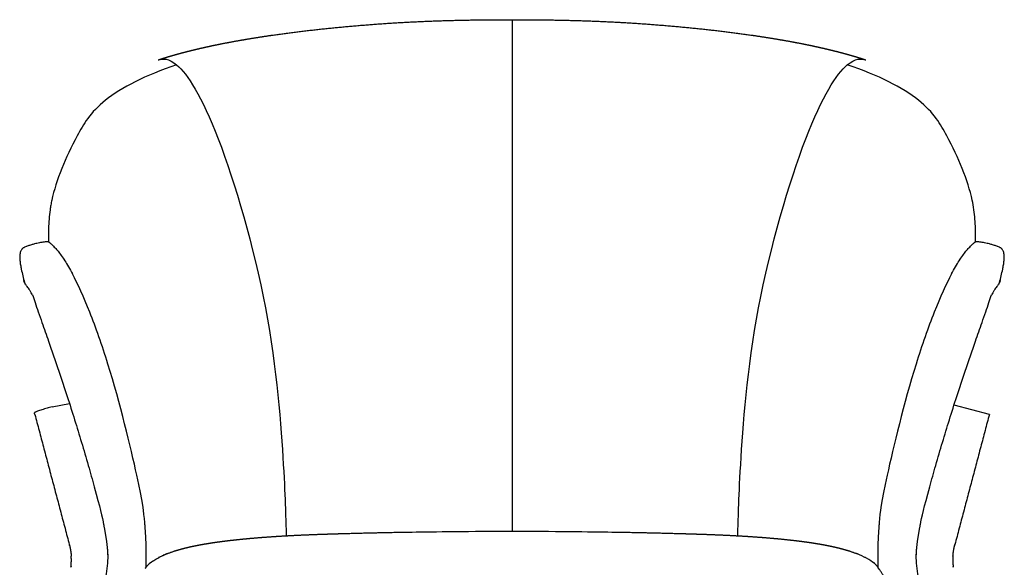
# Model space of a CAD drawing. Header units: millimetres. Extents: x -1034 to 742, y 1139 to 3175.
# Tile 15 of 15: x 82 to 723, y 2818 to 3175. Entities that reach past the tile are written whole.
import ezdxf

# ---------------------------------------------------------------- set-up
doc = ezdxf.new("R2010")
doc.units = ezdxf.units.MM
doc.header["$MEASUREMENT"] = 0
for name, color, linetype, true_color in [('2DVýkres$viditelné$tečné', 7, 'Continuous', 0x000000), ('2DVýkres$viditelné$čáry', 7, 'Continuous', 0x000000), ('podnoží kov', 7, 'Continuous', 0x000000)]:
    doc.layers.add(name, color=color, linetype=linetype, true_color=true_color)

msp = doc.modelspace()

# ---------------------------------------------------------------- linework, layer by layer
at = {"layer": '2DVýkres$viditelné$tečné'}
for points, knots in [([(402.39, 3174.71), (402.39, 3174.73), (402.39, 3172.05), (402.39, 3136.27), (402.39, 2992.01), (402.39, 2882.17), (402.39, 2851.91), (402.39, 2841.73)], [419.38604, 419.38604, 419.38604, 419.38604, 455.950272, 525.804326, 595.658381, 665.512435, 727.433767, 727.433767, 727.433767, 727.433767]), ([(184.17, 3145.24), (163.9, 3138.62), (132.15, 3122.02), (119.06, 3098.8), (108.77, 3077.82), (104.27, 3063.59), (102.91, 3057.3), (102.67, 3056.23), (102.26, 3054.13), (101.6, 3050.02), (101.04, 3044.88), (100.79, 3039.64), (100.73, 3034.71), (100.73, 3031.88), (100.74, 3030.16)], [-462.791242, -462.791242, -462.791242, -462.791242, -404.942336, -347.093431, -289.244526, -231.395621, -231.395621, -231.395621, -228.103833, -224.988592, -218.892072, -212.601929, -209.2669, -204.109838, -204.109838, -204.109838, -204.109838]), ([(184.17, 3145.24), (191.15, 3139.32), (209.69, 3111.03), (246.71, 2984.83), (254.88, 2872.14), (255.14, 2848.53), (255.46, 2839), (255.47, 2838.74)], [0, 0, 0, 0, 74.241596, 148.483192, 222.724789, 296.966385, 299.020104, 299.020104, 299.020104, 299.020104]), ([(549.31, 2838.74), (549.32, 2839), (549.64, 2848.53), (549.9, 2872.14), (558.07, 2984.83), (595.08, 3111.03), (613.62, 3139.32), (620.6, 3145.24)], [48.948091, 48.948091, 48.948091, 48.948091, 51.00181, 125.243406, 199.485003, 273.726599, 347.968195, 347.968195, 347.968195, 347.968195]), ([(704.04, 3030.16), (704.04, 3031.88), (704.05, 3034.71), (703.99, 3039.64), (703.74, 3044.88), (703.06, 3051.11), (702.32, 3055.21), (701.87, 3057.3), (700.51, 3063.59), (696.01, 3077.82), (685.72, 3098.8), (672.62, 3122.02), (640.87, 3138.62), (620.6, 3145.24)], [0, 0, 0, 0, 5.157063, 8.492091, 14.782235, 20.878754, 27.285783, 27.285783, 27.285783, 85.134688, 142.983594, 200.832499, 258.681404, 258.681404, 258.681404, 258.681404]), ([(100.74, 3030.16), (100.26, 3030.15), (99.32, 3030.1), (97.86, 3029.95), (96.38, 3029.75), (94.29, 3029.37), (92.07, 3028.82), (89.92, 3028.21), (88.54, 3027.8), (87.47, 3027.47), (86.59, 3027.18), (85.61, 3026.81), (84.81, 3026.42), (84.13, 3025.94), (83.7, 3025.53), (83.3, 3025.05), (82.95, 3024.5), (82.65, 3023.92), (82.32, 3023.05), (82.07, 3021.81), (82, 3020.01), (82.14, 3017.74), (82.52, 3015.09), (83.15, 3011.71), (84.03, 3007.89), (84.76, 3005.04), (85.14, 3003.64)], [0, 0, 0, 0, 1.424701, 2.841737, 4.383797, 5.899892, 9.235728, 11.230937, 12.59121, 13.552055, 14.61204, 15.363678, 16.676409, 17.275141, 17.865097, 18.470794, 19.11664, 19.827434, 20.428453, 21.918674, 23.595084, 25.81779, 28.726834, 31.640426, 36.12865, 40.479393, 40.479393, 40.479393, 40.479393]), ([(100.74, 3030.16), (100.94, 3030.01), (101.71, 3029.42), (103.23, 3028.09), (104.99, 3026.32), (107.62, 3023.31), (111.3, 3018.21), (114.63, 3012.51), (116.39, 3009.2)], [0, 0, 0, 0, 3.658937, 7.317873, 10.97681, 14.635746, 21.953619, 29.271492, 29.271492, 29.271492, 29.271492]), ([(688.39, 3009.2), (690.14, 3012.51), (693.48, 3018.21), (697.16, 3023.31), (699.78, 3026.32), (701.55, 3028.09), (703.07, 3029.42), (703.83, 3030.01), (704.04, 3030.16)], [0, 0, 0, 0, 7.317873, 14.635746, 18.294683, 21.953619, 25.612556, 29.271492, 29.271492, 29.271492, 29.271492]), ([(719.64, 3003.64), (720.01, 3005.04), (720.75, 3007.89), (721.62, 3011.71), (722.26, 3015.09), (722.63, 3017.74), (722.78, 3020.01), (722.71, 3021.81), (722.46, 3023.05), (722.12, 3023.92), (721.83, 3024.5), (721.47, 3025.05), (721.08, 3025.53), (720.64, 3025.94), (719.96, 3026.42), (719.16, 3026.81), (718.19, 3027.18), (717.31, 3027.47), (716.23, 3027.8), (714.85, 3028.21), (712.71, 3028.82), (710.49, 3029.37), (708.39, 3029.75), (706.92, 3029.95), (705.46, 3030.1), (704.51, 3030.15), (704.04, 3030.16)], [0, 0, 0, 0, 4.350743, 8.838967, 11.752559, 14.661603, 16.884309, 18.560718, 20.05094, 20.651959, 21.362753, 22.008599, 22.614296, 23.204252, 23.802984, 25.115715, 25.867353, 26.927338, 27.888183, 29.248456, 31.243665, 34.579501, 36.095596, 37.637656, 39.054692, 40.479393, 40.479393, 40.479393, 40.479393]), ([(163.63, 2844.78), (163.56, 2845.64), (162.93, 2853.4), (161.46, 2866.61), (147.23, 2925.46), (139.49, 2950.45), (135.62, 2962.94), (127.57, 2985.7), (119.89, 3002.59), (116.39, 3009.2)], [0, 0, 0, 0, 5.151739, 47.007705, 88.863672, 88.863672, 88.863672, 130.719638, 172.575604, 172.575604, 172.575604, 172.575604]), ([(688.39, 3009.2), (684.89, 3002.59), (677.21, 2985.7), (669.16, 2962.94), (665.29, 2950.45), (657.55, 2925.46), (643.32, 2866.61), (641.84, 2853.4), (641.22, 2845.64), (641.15, 2844.78)], [0, 0, 0, 0, 41.855966, 83.711932, 83.711932, 83.711932, 125.567899, 167.423865, 172.575604, 172.575604, 172.575604, 172.575604]), ([(85.14, 3003.64), (85.05, 3003.82), (84.91, 3004.17), (84.78, 3004.56), (84.73, 3004.75)], [0, 0, 0, 0, 14.462226, 26.655073, 26.655073, 26.655073, 26.655073]), ([(90.32, 2995.69), (90.15, 2995.97), (89.55, 2996.94), (88.56, 2998.5), (87.64, 2999.88), (86.59, 3001.42), (85.72, 3002.62), (85.31, 3003.27), (85.14, 3003.64)], [0, 0, 0, 0, 2.800605, 5.601211, 8.401816, 11.202422, 16.803633, 22.404844, 22.404844, 22.404844, 22.404844]), ([(719.64, 3003.64), (719.46, 3003.27), (719.06, 3002.62), (718.19, 3001.42), (717.14, 2999.88), (716.22, 2998.5), (715.23, 2996.94), (714.63, 2995.97), (714.46, 2995.69)], [0, 0, 0, 0, 5.601211, 11.202422, 14.003027, 16.803633, 19.604238, 22.404844, 22.404844, 22.404844, 22.404844]), ([(720.04, 3004.75), (719.99, 3004.56), (719.87, 3004.17), (719.72, 3003.82), (719.64, 3003.64)], [-26.655073, -26.655073, -26.655073, -26.655073, -14.462226, 0, 0, 0, 0]), ([(90.32, 2995.69), (90.87, 2994.02), (92.11, 2990.32), (94.19, 2984.3), (97.12, 2975.88), (99.97, 2967.77), (103.15, 2958.68), (106.08, 2950.2), (109.56, 2939.92), (113.5, 2927.88), (117.75, 2914.42), (122.3, 2899.45), (126.57, 2884.91), (129.31, 2875.23), (130.59, 2870.56), (134.27, 2857.22), (135.71, 2850.93), (136.66, 2845.96)], [0, 0, 0, 0, 5.284326, 11.695209, 19.126832, 32.012579, 37.483638, 48.008395, 58.943673, 70.030097, 86.009906, 101.300971, 116.961907, 131.48409, 131.48409, 131.48409, 158.311397, 158.311397, 158.311397, 158.311397]), ([(668.11, 2845.96), (669.07, 2850.93), (670.5, 2857.22), (674.18, 2870.56), (675.47, 2875.23), (678.21, 2884.91), (682.48, 2899.45), (687.03, 2914.42), (691.28, 2927.88), (695.22, 2939.92), (698.69, 2950.2), (701.63, 2958.68), (704.8, 2967.77), (707.65, 2975.88), (710.59, 2984.3), (712.66, 2990.32), (713.91, 2994.02), (714.46, 2995.69)], [0, 0, 0, 0, 26.827307, 26.827307, 26.827307, 41.34949, 57.010426, 72.301492, 88.2813, 99.367724, 110.303003, 120.827759, 126.298818, 139.184566, 146.616189, 153.027071, 158.311397, 158.311397, 158.311397, 158.311397]), ([(139.3, 2825.94), (139.35, 2823.63), (139.13, 2819.07), (138.35, 2814.57), (137.83, 2812.11)], [0, 0, 0, 0, 6.715994, 13.959267, 13.959267, 13.959267, 13.959267]), ([(666.95, 2812.11), (666.43, 2814.57), (665.65, 2819.07), (665.43, 2823.63), (665.47, 2825.94)], [0, 0, 0, 0, 7.243273, 13.959266, 13.959266, 13.959266, 13.959266])]:
    msp.add_open_spline(points, degree=3, knots=knots, dxfattribs=at)
for points in [[(172.29, 3148.59), (175.07, 3149.5), (178.99, 3149.64), (184.17, 3145.24)], [(620.6, 3145.24), (625.78, 3149.64), (629.7, 3149.5), (632.48, 3148.59)]]:
    msp.add_open_spline(points, degree=3, dxfattribs=at)
for points, weights, knots in [([(136.66, 2845.96), (136.87, 2844.87), (138.1, 2838.14), (139.14, 2831.51), (139.29, 2826.48), (139.3, 2826.3), (139.3, 2826.12), (139.3, 2825.94)], [1, 1, 1, 1, 1, 0.99999141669, 0.99999141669, 1], [0, 0, 0, 0, 2.899573, 19.062539, 19.062539, 19.062539, 19.601941, 19.601941, 19.601941, 19.601941]), ([(665.47, 2825.94), (665.48, 2826.12), (665.48, 2826.3), (665.49, 2826.48), (665.64, 2831.51), (666.68, 2838.14), (667.91, 2844.87), (668.11, 2845.96)], [1, 0.99999141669, 0.99999141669, 1, 1, 1, 1, 1], [0, 0, 0, 0, 0.539403, 0.539403, 0.539403, 16.702369, 19.601941, 19.601941, 19.601941, 19.601941]), ([(164.37, 2824.64), (164.39, 2825.37), (164.41, 2826.09), (164.41, 2826.82), (164.44, 2832.29), (164.1, 2838.68), (163.63, 2844.78)], [1, 0.999955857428, 0.999955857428, 1, 1, 1, 1], [0, 0, 0, 0, 2.173814, 2.173814, 2.173814, 18.156805, 18.156805, 18.156805, 18.156805]), ([(641.15, 2844.78), (640.68, 2838.68), (640.33, 2832.29), (640.37, 2826.82), (640.37, 2826.09), (640.38, 2825.37), (640.4, 2824.64)], [1, 1, 1, 1, 0.999955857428, 0.999955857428, 1], [0, 0, 0, 0, 15.982992, 15.982992, 15.982992, 18.156805, 18.156805, 18.156805, 18.156805])]:
    msp.add_rational_spline(points, weights, degree=3, knots=knots, dxfattribs=at)
for points in [[(177.68, 2827.01), (177.84, 2827.07), (178.01, 2827.11)], [(627.1, 2827.01), (626.93, 2827.07), (626.77, 2827.11)]]:
    msp.add_rational_spline(points, [1, 0.998413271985, 1], degree=2, dxfattribs=at)
at = {"layer": '2DVýkres$viditelné$čáry'}
for points, weights, degree, knots in [([(172.38, 3148.62), (175.22, 3149.55), (178.07, 3150.42), (180.94, 3151.25), (183.91, 3152.12), (186.89, 3152.93), (189.89, 3153.71), (192.96, 3154.51), (196.05, 3155.26), (199.14, 3155.98), (202.31, 3156.71), (205.48, 3157.41), (208.66, 3158.08), (215.05, 3159.42), (221.64, 3160.66), (228.41, 3161.81), (235.08, 3162.95), (241.91, 3164.01), (248.88, 3164.99), (262.34, 3166.89), (276.41, 3168.52), (290.68, 3169.88), (304.13, 3171.16), (317.6, 3172.18), (331.08, 3172.94), (343.34, 3173.63), (355.39, 3174.1), (379.46, 3174.63), (390.76, 3174.71), (402.39, 3174.71)], [1, 0.999908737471, 0.999908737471, 1, 0.999929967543, 0.999929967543, 1, 0.999946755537, 0.999946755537, 1, 0.999959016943, 0.999959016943, 1, 1, 1, 1, 1, 1, 1, 1, 1, 1, 0.999879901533, 0.999879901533, 1, 1, 1, 1, 1, 1], 3, [0, 0, 0, 0, 8.950575, 8.950575, 8.950575, 18.234193, 18.234193, 18.234193, 27.757674, 27.757674, 27.757674, 37.50931, 37.50931, 37.50931, 61.328538, 61.328538, 61.328538, 84.784078, 84.784078, 84.784078, 130.2616, 130.2616, 130.2616, 170.77634, 170.77634, 170.77634, 207.929035, 207.929035, 242.514079, 242.514079, 242.514079, 242.514079]), ([(402.39, 3174.71), (414.02, 3174.71), (425.32, 3174.63), (449.38, 3174.1), (461.44, 3173.63), (473.7, 3172.94), (487.18, 3172.18), (500.65, 3171.16), (514.09, 3169.88), (528.37, 3168.52), (542.43, 3166.89), (555.9, 3164.99), (562.86, 3164.01), (569.69, 3162.95), (576.36, 3161.81), (583.14, 3160.66), (589.73, 3159.42), (596.12, 3158.08), (599.3, 3157.41), (602.47, 3156.71), (605.64, 3155.98), (608.73, 3155.26), (611.81, 3154.51), (614.89, 3153.71), (617.88, 3152.93), (620.87, 3152.12), (623.84, 3151.25), (626.7, 3150.42), (629.56, 3149.55), (632.39, 3148.62)], [1, 1, 1, 1, 1, 1, 0.999879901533, 0.999879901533, 1, 1, 1, 1, 1, 1, 1, 1, 1, 1, 0.999959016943, 0.999959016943, 1, 0.999946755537, 0.999946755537, 1, 0.999929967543, 0.999929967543, 1, 0.999908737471, 0.999908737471, 1], 3, [0, 0, 0, 0, 34.585044, 34.585044, 71.73774, 71.73774, 71.73774, 112.252479, 112.252479, 112.252479, 157.730002, 157.730002, 157.730002, 181.185542, 181.185542, 181.185542, 205.004769, 205.004769, 205.004769, 214.756405, 214.756405, 214.756405, 224.279886, 224.279886, 224.279886, 233.563504, 233.563504, 233.563504, 242.514079, 242.514079, 242.514079, 242.514079]), ([(103.08, 2922.62), (93.58, 2920.28), (91.78, 2918.96), (91.58, 2918.82), (91.62, 2918.73)], [1, 0.707106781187, 1, 0.956523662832, 0.925954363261], 2, [1.570796, 1.570796, 1.570796, 3.141593, 3.141593, 3.374758, 3.374758, 3.374758]), ([(177.87, 2827.07), (179.52, 2827.66), (181.17, 2828.26), (182.83, 2828.85), (184.71, 2829.45), (186.63, 2829.99), (188.55, 2830.49), (190.6, 2831.02), (192.64, 2831.49), (194.74, 2831.94), (196.91, 2832.4), (199.1, 2832.82), (201.29, 2833.2), (203.58, 2833.61), (205.85, 2833.97), (210.53, 2834.67), (212.9, 2834.99), (215.27, 2835.29), (220.11, 2835.9), (225.2, 2836.43), (229.98, 2836.88), (231.08, 2836.98), (233.38, 2837.19), (238.08, 2837.59), (244.08, 2838.04), (251.55, 2838.53), (256.62, 2838.81), (259.29, 2838.95), (269.11, 2839.45), (278.6, 2839.78), (288.53, 2840.08), (298.41, 2840.37), (308.87, 2840.64), (318.8, 2840.85), (320.49, 2840.88), (322.18, 2840.92), (323.87, 2840.95), (332.12, 2841.09), (340.37, 2841.23), (348.62, 2841.37), (366.54, 2841.49), (384.47, 2841.61), (402.39, 2841.73), (420.31, 2841.61), (438.23, 2841.49), (456.16, 2841.37), (464.41, 2841.23), (472.66, 2841.09), (480.91, 2840.95), (482.6, 2840.92), (484.28, 2840.88), (485.97, 2840.85), (495.91, 2840.64), (506.36, 2840.37), (516.24, 2840.08), (526.18, 2839.78), (535.67, 2839.45), (545.48, 2838.95), (546.95, 2838.87), (549.63, 2838.73), (554.7, 2838.43), (563, 2837.89), (570.1, 2837.32), (574.8, 2836.88), (579.57, 2836.43), (584.67, 2835.9), (589.5, 2835.29), (591.88, 2834.99), (594.25, 2834.67), (598.93, 2833.97), (601.2, 2833.61), (603.49, 2833.2), (605.68, 2832.82), (607.86, 2832.4), (610.04, 2831.94), (612.13, 2831.49), (614.18, 2831.02), (616.22, 2830.49), (618.15, 2829.99), (620.06, 2829.45), (621.95, 2828.85), (623.6, 2828.26), (625.26, 2827.66), (626.91, 2827.07)], [1, 1, 1, 1, 1, 1, 1, 1, 1, 1, 0.999900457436, 0.999900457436, 1, 1, 1, 1, 1, 1, 1, 1, 1, 1, 1, 1, 1, 1, 1, 1, 1, 1, 1, 1, 1, 1, 0.999999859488, 0.999999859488, 1, 1, 1, 1, 1, 1, 1, 1, 1, 1, 1, 1, 1, 0.999999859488, 0.999999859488, 1, 1, 1, 1, 1, 1, 1, 1, 1, 1, 1, 1, 1, 1, 1, 1, 1, 1, 1, 1, 1, 0.999900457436, 0.999900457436, 1, 1, 1, 1, 1, 1, 1, 1, 1, 1], 3, [0.039071, 0.039071, 0.039071, 0.039071, 1, 1, 1, 7.14923, 7.14923, 7.14923, 13.643504, 13.643504, 13.643504, 20.318797, 20.318797, 20.318797, 27.294489, 27.294489, 34.484363, 34.484363, 34.484363, 49.469541, 49.469541, 49.469541, 52.795875, 56.390549, 63.634124, 70.827097, 78.862197, 78.862197, 78.862197, 108.567183, 108.567183, 108.567183, 139.034022, 139.034022, 139.034022, 144.10123, 144.10123, 144.10123, 145.10123, 145.10123, 145.10123, 146.10123, 146.10123, 146.10123, 147.10123, 147.10123, 147.10123, 148.10123, 148.10123, 148.10123, 153.168438, 153.168438, 153.168438, 183.635277, 183.635277, 183.635277, 213.340263, 213.340263, 213.340263, 217.757935, 221.375363, 228.568336, 242.732919, 242.732919, 242.732919, 257.718097, 257.718097, 257.718097, 264.907971, 264.907971, 271.883663, 271.883663, 271.883663, 278.558956, 278.558956, 278.558956, 285.05323, 285.05323, 285.05323, 291.20246, 291.20246, 291.20246, 292.163389, 292.163389, 292.163389, 292.163389])]:
    msp.add_rational_spline(points, weights, degree=degree, knots=knots, dxfattribs=at)
for points, degree in [([(172.21, 3148.56), (172.24, 3148.57), (172.26, 3148.58), (172.29, 3148.59)], 3), ([(632.48, 3148.59), (632.51, 3148.58), (632.54, 3148.57), (632.57, 3148.56)], 3), ([(84.73, 3004.75), (84.72, 3004.78), (84.71, 3004.82), (84.7, 3004.85)], 3), ([(720.07, 3004.85), (720.06, 3004.82), (720.05, 3004.78), (720.04, 3004.75)], 3), ([(91.87, 2917.79), (91.74, 2918.26), (91.62, 2918.73)], 2), ([(91.87, 2917.77), (103.1, 2875.38), (114.33, 2833)], 2), ([(91.87, 2917.77), (103.1, 2875.38), (114.33, 2833)], 2), ([(713.02, 2917.77), (701.79, 2875.38), (690.57, 2833)], 2), ([(169.32, 2822.72), (170.92, 2823.74), (172.7, 2824.72), (174.66, 2825.65)], 3), ([(174.86, 2825.75), (174.8, 2825.72), (174.73, 2825.69), (174.66, 2825.65)], 3), ([(175.69, 2826.13), (175.62, 2826.1), (175.54, 2826.06), (175.47, 2826.03)], 3), ([(176.54, 2826.5), (176.46, 2826.47), (176.38, 2826.43), (176.29, 2826.4)], 3), ([(176.54, 2826.5), (176.6, 2826.53), (176.66, 2826.55), (176.72, 2826.58)], 3), ([(176.83, 2826.63), (176.79, 2826.61), (176.75, 2826.59), (176.72, 2826.58)], 3), ([(176.83, 2826.63), (176.93, 2826.67), (177.04, 2826.71), (177.14, 2826.76)], 3), ([(177.42, 2826.87), (177.32, 2826.83), (177.23, 2826.8), (177.14, 2826.76)], 3), ([(177.42, 2826.87), (177.47, 2826.89), (177.52, 2826.91), (177.57, 2826.94)], 3), ([(177.68, 2827.01), (177.76, 2827.03), (177.83, 2827.06)], 2), ([(638.23, 2820.79), (635.22, 2823.07), (631.45, 2825.24), (626.77, 2827.11)], 3), ([(626.94, 2827.06), (627.02, 2827.03), (627.09, 2827.01)], 2), ([(115.57, 2825.3), (115.57, 2825.34), (115.57, 2825.38), (115.57, 2825.41)], 3), ([(164.37, 2818.34), (164.37, 2821.49), (164.37, 2824.64)], 2), ([(166.27, 2820.55), (166.25, 2820.53), (166.23, 2820.51), (166.21, 2820.49)], 3), ([(166.27, 2820.55), (166.27, 2820.55), (166.28, 2820.55), (166.28, 2820.56)], 3), ([(166.34, 2820.61), (166.32, 2820.59), (166.3, 2820.57), (166.28, 2820.56)], 3), ([(166.34, 2820.61), (166.34, 2820.61), (166.34, 2820.62), (166.35, 2820.62)], 3), ([(166.41, 2820.67), (166.39, 2820.66), (166.37, 2820.64), (166.35, 2820.62)], 3), ([(166.48, 2820.73), (166.46, 2820.72), (166.43, 2820.7), (166.41, 2820.68)], 3), ([(166.41, 2820.67), (166.41, 2820.68), (166.41, 2820.68), (166.41, 2820.68)], 3), ([(166.51, 2820.77), (166.5, 2820.76), (166.49, 2820.75), (166.48, 2820.74)], 3), ([(166.48, 2820.73), (166.48, 2820.74), (166.48, 2820.74), (166.48, 2820.74)], 3), ([(166.51, 2820.77), (166.52, 2820.78), (166.53, 2820.79), (166.54, 2820.79)], 3), ([(166.54, 2820.79), (166.58, 2820.83), (166.62, 2820.86), (166.65, 2820.89)], 3), ([(166.65, 2820.89), (166.66, 2820.89), (166.66, 2820.89), (166.66, 2820.89)], 3), ([(166.65, 2820.89), (166.65, 2820.89), (166.65, 2820.89), (166.65, 2820.89)], 3), ([(166.66, 2820.89), (166.69, 2820.92), (166.73, 2820.95), (166.76, 2820.98)], 3), ([(166.77, 2820.99), (166.77, 2820.98), (166.76, 2820.98), (166.76, 2820.98)], 3), ([(166.88, 2821.07), (166.88, 2821.07), (166.87, 2821.07), (166.87, 2821.06)], 3), ([(166.99, 2821.16), (166.99, 2821.16), (166.98, 2821.15), (166.97, 2821.15)], 3), ([(167.11, 2821.25), (167.1, 2821.24), (167.09, 2821.23), (167.08, 2821.23)], 3), ([(167.22, 2821.33), (167.21, 2821.32), (167.2, 2821.31), (167.18, 2821.3)], 3), ([(167.22, 2821.33), (167.24, 2821.34), (167.26, 2821.36), (167.29, 2821.38)], 3), ([(167.33, 2821.4), (167.31, 2821.4), (167.3, 2821.39), (167.29, 2821.38)], 3), ([(169.32, 2822.72), (169.3, 2822.71), (169.28, 2822.69), (169.27, 2822.68)], 3), ([(172.51, 2824.57), (172.46, 2824.55), (172.42, 2824.52), (172.37, 2824.5)], 3), ([(632.41, 2824.5), (632.36, 2824.52), (632.31, 2824.55), (632.27, 2824.57)], 3), ([(637.48, 2821.39), (637.47, 2821.39), (637.46, 2821.4), (637.45, 2821.4)], 3), ([(637.48, 2821.39), (637.48, 2821.39), (637.48, 2821.38), (637.48, 2821.38)], 3), ([(637.49, 2821.38), (637.49, 2821.38), (637.48, 2821.38), (637.48, 2821.38)], 3), ([(637.56, 2821.33), (637.54, 2821.34), (637.51, 2821.36), (637.49, 2821.38)], 3), ([(637.57, 2821.32), (637.57, 2821.32), (637.57, 2821.32), (637.56, 2821.33)], 3), ([(637.57, 2821.32), (637.58, 2821.31), (637.58, 2821.31), (637.59, 2821.31)], 3), ([(637.67, 2821.25), (637.64, 2821.27), (637.62, 2821.29), (637.59, 2821.3)], 3), ([(637.67, 2821.25), (637.68, 2821.24), (637.69, 2821.24), (637.69, 2821.23)], 3), ([(637.7, 2821.23), (637.69, 2821.23), (637.69, 2821.23), (637.69, 2821.23)], 3), ([(637.78, 2821.16), (637.75, 2821.18), (637.73, 2821.21), (637.7, 2821.23)], 3), ([(637.78, 2821.16), (637.79, 2821.16), (637.8, 2821.15), (637.8, 2821.15)], 3), ([(637.89, 2821.07), (637.86, 2821.1), (637.83, 2821.12), (637.8, 2821.15)], 3), ([(637.89, 2821.07), (637.9, 2821.07), (637.9, 2821.07), (637.91, 2821.06)], 3), ([(638.01, 2820.99), (637.97, 2821.01), (637.94, 2821.04), (637.91, 2821.06)], 3), ([(638.01, 2820.99), (638.01, 2820.98), (638.01, 2820.98), (638.02, 2820.98)], 3), ([(638.12, 2820.89), (638.08, 2820.92), (638.05, 2820.95), (638.02, 2820.98)], 3), ([(638.23, 2820.79), (638.19, 2820.83), (638.16, 2820.86), (638.12, 2820.89)], 3), ([(638.3, 2820.74), (638.28, 2820.76), (638.25, 2820.78), (638.23, 2820.79)], 3), ([(638.3, 2820.74), (638.3, 2820.74), (638.3, 2820.74), (638.3, 2820.73)], 3), ([(638.36, 2820.68), (638.34, 2820.7), (638.32, 2820.72), (638.3, 2820.73)], 3), ([(638.36, 2820.68), (638.37, 2820.68), (638.37, 2820.68), (638.37, 2820.67)], 3), ([(638.43, 2820.62), (638.41, 2820.64), (638.39, 2820.66), (638.37, 2820.67)], 3), ([(638.43, 2820.62), (638.43, 2820.62), (638.44, 2820.61), (638.44, 2820.61)], 3), ([(638.5, 2820.56), (638.48, 2820.57), (638.46, 2820.59), (638.44, 2820.61)], 3), ([(638.56, 2820.49), (638.55, 2820.51), (638.53, 2820.53), (638.51, 2820.55)], 3), ([(640.4, 2824.64), (640.4, 2821.49), (640.4, 2818.34)], 2), ([(689.33, 2825.41), (689.33, 2825.38), (689.32, 2825.34), (689.32, 2825.3)], 3), ([(164.31, 2818.25), (164.33, 2818.28), (164.35, 2818.31), (164.37, 2818.34)], 3), ([(164.31, 2818.25), (164.31, 2818.25), (164.31, 2818.25), (164.31, 2818.25)], 3), ([(164.44, 2818.43), (164.42, 2818.4), (164.4, 2818.37), (164.37, 2818.34)], 3), ([(164.51, 2818.52), (164.48, 2818.49), (164.46, 2818.46), (164.44, 2818.43)], 3), ([(164.44, 2818.43), (164.44, 2818.43), (164.44, 2818.43), (164.44, 2818.43)], 3), ([(164.57, 2818.61), (164.55, 2818.59), (164.53, 2818.56), (164.51, 2818.53)], 3), ([(164.51, 2818.52), (164.51, 2818.53), (164.51, 2818.53), (164.51, 2818.53)], 3), ([(164.57, 2818.61), (164.58, 2818.62), (164.58, 2818.62), (164.58, 2818.62)], 3), ([(164.64, 2818.7), (164.62, 2818.68), (164.6, 2818.65), (164.58, 2818.62)], 3), ([(164.64, 2818.7), (164.64, 2818.71), (164.65, 2818.71), (164.65, 2818.72)], 3), ([(164.71, 2818.79), (164.69, 2818.77), (164.67, 2818.74), (164.65, 2818.72)], 3), ([(640.13, 2818.72), (640.11, 2818.74), (640.09, 2818.77), (640.07, 2818.79)], 3), ([(640.13, 2818.72), (640.13, 2818.71), (640.13, 2818.71), (640.14, 2818.7)], 3), ([(640.2, 2818.62), (640.18, 2818.65), (640.16, 2818.68), (640.14, 2818.7)], 3), ([(640.2, 2818.62), (640.2, 2818.62), (640.2, 2818.62), (640.2, 2818.61)], 3), ([(640.27, 2818.53), (640.25, 2818.56), (640.23, 2818.59), (640.2, 2818.61)], 3), ([(640.27, 2818.53), (640.27, 2818.53), (640.27, 2818.53), (640.27, 2818.52)], 3), ([(640.34, 2818.43), (640.31, 2818.46), (640.29, 2818.49), (640.27, 2818.52)], 3), ([(640.34, 2818.43), (640.36, 2818.4), (640.38, 2818.37), (640.4, 2818.34)], 3)]:
    msp.add_open_spline(points, degree=degree, dxfattribs=at)
for points, weights in [([(91.87, 2917.8), (91.87, 2917.8), (91.87, 2917.8)], [0.994349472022, 0.994305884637, 0.99426234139]), ([(91.87, 2917.77), (91.87, 2917.78), (91.87, 2917.8)], [1, 0.978244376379, 1]), ([(114.33, 2833), (114.33, 2833), (114.32, 2833.01)], [1, 0.995183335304, 1]), ([(114.32, 2833.01), (115.32, 2829.27), (115.57, 2825.41)], [1, 0.995290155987, 1]), ([(114.5, 2832.34), (114.41, 2832.67), (114.33, 2833)], [1, 0.999962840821, 1]), ([(689.33, 2825.41), (689.58, 2829.27), (690.57, 2833.01)], [1, 0.995290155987, 1]), ([(690.57, 2833), (690.48, 2832.67), (690.4, 2832.34)], [1, 0.999962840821, 1]), ([(690.57, 2833.01), (690.57, 2833), (690.57, 2833)], [1, 0.995183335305, 1]), ([(174.86, 2825.75), (175.17, 2825.89), (175.47, 2826.03)], [1, 0.99998217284, 1]), ([(175.69, 2826.13), (175.99, 2826.26), (176.29, 2826.4)], [1, 0.9999835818, 1]), ([(178.01, 2827.11), (177.79, 2827.02), (177.57, 2826.94)], [1, 0.999992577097, 1]), ([(115.38, 2818.2), (115.79, 2821.74), (115.57, 2825.3)], [1, 0.995980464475, 1]), ([(166.54, 2820.79), (167.87, 2821.79), (169.27, 2822.68)], [1, 0.999223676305, 1]), ([(689.32, 2825.3), (689.1, 2821.74), (689.52, 2818.2)], [1, 0.995980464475, 1]), ([(115.43, 2818.64), (115.4, 2818.42), (115.38, 2818.2)], [1, 0.999984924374, 1]), ([(163.72, 2817.46), (164.01, 2817.86), (164.31, 2818.25)], [1, 0.999883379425, 1]), ([(689.52, 2818.2), (689.49, 2818.42), (689.47, 2818.64)], [1, 0.999984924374, 1])]:
    msp.add_rational_spline(points, weights, degree=2, dxfattribs=at)
for points, knots in [([(164.71, 2818.79), (164.76, 2818.87), (164.88, 2819.02), (165.13, 2819.33), (165.55, 2819.83), (165.95, 2820.24), (166.21, 2820.49)], [0, 0, 0, 0, 0.292946, 0.584689, 1.172063, 2.275422, 2.275422, 2.275422, 2.275422]), ([(638.5, 2820.56), (638.5, 2820.55), (638.5, 2820.55), (638.51, 2820.55), (638.51, 2820.55), (638.51, 2820.55)], [1.62294294, 1.62294294, 1.62294294, 1.62294294, 1.67799238, 1.67799238, 1.67800628, 1.67800628, 1.67800628, 1.67800628]), ([(638.56, 2820.49), (638.63, 2820.43), (638.76, 2820.31), (639.02, 2820.05), (639.47, 2819.55), (639.84, 2819.1), (640.07, 2818.79)], [0, 0, 0, 0, 0.271974, 0.53707, 1.103342, 2.275417, 2.275417, 2.275417, 2.275417]), ([(645.51, 2810.31), (645.19, 2810.87), (644.75, 2811.61), (644.12, 2812.68), (643.45, 2813.79), (642.54, 2815.27), (641.48, 2816.88), (640.75, 2817.89), (640.4, 2818.34)], [0, 0, 0, 0, 1.925749, 2.578691, 3.733484, 5.803098, 7.806278, 9.517219, 9.517219, 9.517219, 9.517219])]:
    msp.add_open_spline(points, degree=3, knots=knots, dxfattribs=at)
at = {"layer": 'podnoží kov'}
for points in [[(103.08, 2922.62), (114.42, 2924.92)], [(713.02, 2917.77), (690.02, 2923.86)]]:
    msp.add_lwpolyline(points, dxfattribs=at)

doc.saveas('drawing.dxf')
